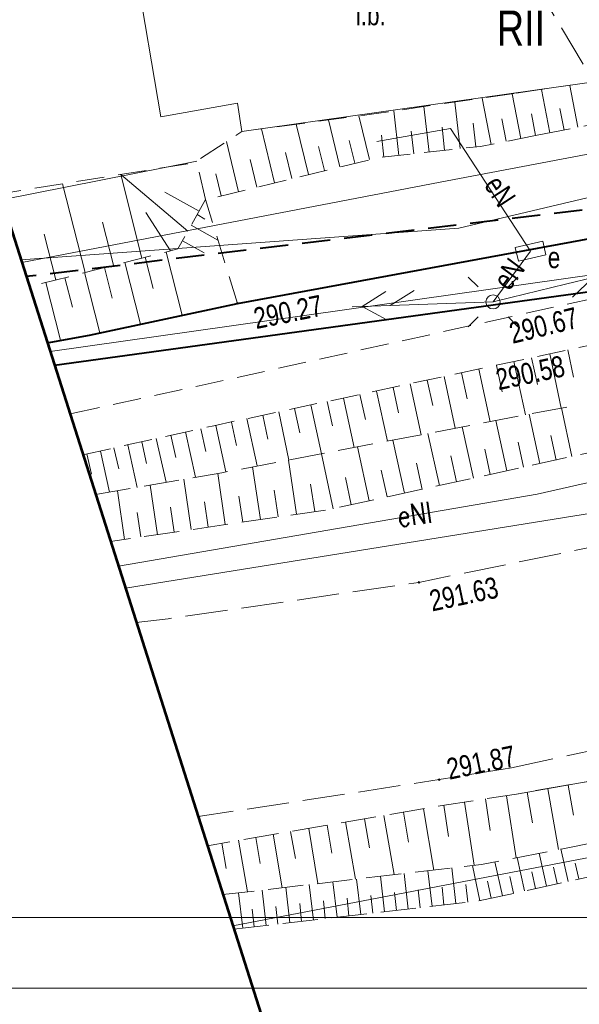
# Model space of a CAD drawing. Header units: metres. Extents: x 7437415 to 7437762, y 5556624 to 5556902.
# Tile 3 of 41: x 7437470 to 7437490, y 5556657 to 5556692. Entities that reach past the tile are written whole.
import ezdxf
from ezdxf.enums import TextEntityAlignment as Align

# ---------------------------------------------------------------- set-up
doc = ezdxf.new("R2010")
doc.units = ezdxf.units.M
doc.header["$MEASUREMENT"] = 0
for name, pattern in [('BUBZ01-500', [1.75, 1.25, -0.5]), ('EGBK02-500', [2, 1.5, -0.5]), ('KTCR02-500', [1.5, 1, -0.5]), ('KTJZ01-500', [2, 1.5, -0.5])]:
    doc.linetypes.add(name, pattern=pattern)
doc.layers.get('0').update_dxf_attribs({"color": 250, "lineweight": 5})
for name, color, linetype, lineweight in [('510-Podpora jednosłupowa symb.-STPOW', 7, 'Continuous', 5), ('_TABELKA', 7, 'Continuous', 9), ('BUBZ01', 250, 'Continuous', 5), ('BUIB02_01', 250, 'Continuous', 5), ('BUIB12_03', 250, 'Continuous', 5), ('EGBD03', 250, 'Continuous', 5), ('EGBK02', 250, 'Continuous', 5), ('inna budowla (powierzchnia)-Atr17', 7, 'Continuous', 5), ('KTCR02', 250, 'Continuous', 5), ('KTJZ01', 250, 'Continuous', 5), ('KTOK01', 250, 'Continuous', 5), ('KTOK05_01', 250, 'Continuous', 5), ('latarnia na słupie lub maszcie (punkt)', 7, 'Continuous', 5), ('MPZP', 250, 'Continuous', 5), ('przewód elektroenergetyczny (linia)', 7, 'Continuous', 5), ('przewód elektroenergetyczny (linia)-Atr1', 7, 'Continuous', 5), ('przewód elektroenergetyczny niskiego napięcia (linia) - symbol', 7, 'Continuous', 5), ('przewód telekomunikacyjny (linia) - symbol', 7, 'Continuous', 5), ('punkt wysokościowy sztuczny', 7, 'Continuous', 5), ('RTPW02', 250, 'Continuous', 5), ('SUPE', 250, 'Continuous', 5), ('SUPE_01', 250, 'Continuous', 5), ('SUPG_01', 250, 'Continuous', 5), ('SUPT_01', 250, 'Continuous', 5), ('SUSM01', 250, 'Continuous', 5), ('SUSM04_01_E', 250, 'Continuous', 5), ('szafa elektroenergetyczna (punkt)', 7, 'Continuous', 5), ('szafa elektroenergetyczna (punkt)-Atr17', 7, 'Continuous', 5), ('Warstwa 1', 250, 'Continuous', 5)]:
    doc.layers.add(name, color=color, linetype=linetype, lineweight=lineweight)
doc.styles.get("Standard").update_dxf_attribs({"font": 'txt.shx', "width": 0.75})
doc.linetypes.add('KTOK01-500', pattern='A,1.75,[13,dgnlstyle-rozp_2015.shx,S=0.002778,R=0,X=0,Y=0],1.75', length=3.5)
doc.linetypes.add('KTOK05_01-500', pattern='A,3.75,[13,dgnlstyle-rozp_2015.shx,S=0.002778,R=0,X=0,Y=0],3.75', length=7.5)

# ---------------------------------------------------------------- blocks, each defined once
blk = doc.blocks.new('PW02')
at = {"layer": 'punkt wysokościowy sztuczny', "linetype": 'Continuous', "lineweight": 13}
h = blk.add_hatch(color=0, dxfattribs=at)
edge = h.paths.add_edge_path()
edge.add_arc((0, 0), 0.45, 0, 360)
blk = doc.blocks.new('PT01')
at = {"color": 0, "linetype": 'Continuous', "lineweight": 13, "ltscale": 10}
for p, q in [((46.5, 0), (37.84, 5)), ((6.5, 0), (0, 0)), ((6.5, 0), (16.5, 0)), ((16.5, 0), (26.5, 0)), ((26.5, 0), (36.5, 0)), ((36.5, 0), (27.84, -5)), ((36.5, 0), (46.5, 0)), ((46.5, 0), (50, 0))]:
    blk.add_line(p, q, dxfattribs=at)
blk = doc.blocks.new('PE04')
at = {"color": 0, "linetype": 'Continuous', "lineweight": 13, "ltscale": 10}
for p, q in [((46.5, 0), (37.84, 5)), ((6.5, 0), (0, 0)), ((6.5, 0), (16.5, 0)), ((16.5, 0), (26.5, 0)), ((26.5, 0), (36.5, 0)), ((36.5, 0), (46.5, 0)), ((46.5, 0), (37.84, -5)), ((46.5, 0), (50, 0))]:
    blk.add_line(p, q, dxfattribs=at)
blk = doc.blocks.new('510')
at = {"layer": '510-Podpora jednosłupowa symb.-STPOW', "color": 0, "linetype": 'Continuous', "lineweight": 13}
blk.add_circle((0, 0), 2.5, dxfattribs=at)
blk = doc.blocks.new('SM011')
at = {"layer": 'latarnia na słupie lub maszcie (punkt)', "color": 0, "linetype": 'Continuous', "lineweight": 13}
for p, q in [((-5.3, 5.31), (-8.83, 8.84)), ((5.31, 5.31), (8.84, 8.84)), ((-5.3, -5.3), (-8.83, -8.83)), ((5.31, -5.3), (8.84, -8.83))]:
    blk.add_line(p, q, dxfattribs=at)
blk = doc.blocks.new('US18')
at = {"color": 0, "linetype": 'Continuous', "lineweight": 13, "ltscale": 10}
for p, q in [((-5, -2.5), (-5, 2.5)), ((-5, 2.5), (5, 2.5)), ((5, -2.5), (5, 2.5)), ((-5, -2.5), (5, -2.5))]:
    blk.add_line(p, q, dxfattribs=at)

msp = doc.modelspace()

# ---------------------------------------------------------------- linework, layer by layer
at = {"layer": '_TABELKA', "color": 7}
for points in [[(7437755.425, 5556804.566), (7437414.651, 5556804.566), (7437414.651, 5556658.066), (7437755.425, 5556658.066)], [(7437752.925, 5556802.066), (7437417.151, 5556802.066), (7437417.151, 5556660.566), (7437752.925, 5556660.566)]]:
    msp.add_lwpolyline(points, close=True, dxfattribs=at)
at = {"layer": 'BUBZ01', "color": 7, "linetype": 'BUBZ01-500', "lineweight": 13, "flags": 128}
for points in [[(7437488.087, 5556688.312), (7437492.41, 5556689.16), (7437501.64, 5556691.15), (7437501.18, 5556692.32), (7437491.75, 5556690.45), (7437487.397, 5556689.817)], [(7437472.48, 5556675.574), (7437476.96, 5556676.35), (7437489.66, 5556678.77)], [(7437490.9, 5556677.26), (7437480.8, 5556675.05), (7437473.01, 5556673.91)], [(7437497.945, 5556666.794), (7437487.41, 5556664.95), (7437484.77, 5556664.54), (7437476.446, 5556663.116)], [(7437498.812, 5556664.903), (7437486.17, 5556662.45), (7437476.999, 5556661.379)], [(7437477.389, 5556660.156), (7437486.06, 5556661.15), (7437499.202, 5556664.052)]]:
    msp.add_lwpolyline(points, dxfattribs=at)
at = {"layer": 'BUBZ01', "color": 7, "linetype": 'Continuous', "lineweight": 13, "flags": 128}
for points in [[(7437488.6, 5556688.41), (7437488.3, 5556689.95)], [(7437489.59, 5556688.61), (7437489.3, 5556690.09)], [(7437486.51, 5556688), (7437486.19, 5556689.64)], [(7437487.57, 5556688.21), (7437487.26, 5556689.8)], [(7437483.24, 5556687.61), (7437483.06, 5556689.19)], [(7437484.31, 5556687.73), (7437484.13, 5556689.34)], [(7437485.41, 5556687.85), (7437485.23, 5556689.5)], [(7437489.1, 5556688.51), (7437488.95, 5556689.27)], [(7437481.15, 5556687.2), (7437480.74, 5556688.87)], [(7437482.2, 5556687.46), (7437481.82, 5556689.01)], [(7437487.05, 5556688.11), (7437486.89, 5556688.91)], [(7437488.09, 5556688.31), (7437487.94, 5556689.09)], [(7437478.83, 5556686.64), (7437478.37, 5556688.55)], [(7437480.03, 5556686.93), (7437479.6, 5556688.72)], [(7437484.86, 5556687.79), (7437484.77, 5556688.61)], [(7437485.97, 5556687.91), (7437485.87, 5556688.75)], [(7437481.68, 5556687.33), (7437481.48, 5556688.14)], [(7437482.71, 5556687.55), (7437482.62, 5556688.33)], [(7437483.77, 5556687.67), (7437483.68, 5556688.47)], [(7437477.55, 5556686.32), (7437477.12, 5556688.1)], [(7437480.6, 5556687.07), (7437480.39, 5556687.93)], [(7437478.2, 5556686.48), (7437477.96, 5556687.47)], [(7437479.44, 5556686.79), (7437479.22, 5556687.71)], [(7437475.75, 5556684.92), (7437473.37, 5556686.93)], [(7437474.12, 5556683.96), (7437473.37, 5556686.93)], [(7437476.94, 5556686.18), (7437476.75, 5556686.95)], [(7437472.11, 5556683.45), (7437471.31, 5556686.6)], [(7437476.15, 5556685.63), (7437474.94, 5556686.31)], [(7437475.14, 5556684.22), (7437474.26, 5556685.58)], [(7437476.08, 5556685.51), (7437476.36, 5556685.35)], [(7437473.12, 5556683.71), (7437472.73, 5556685.24)], [(7437475.87, 5556685.13), (7437476.82, 5556684.6)], [(7437471.07, 5556683.19), (7437470.66, 5556684.81)], [(7437475.56, 5556684.58), (7437476.33, 5556684.15)], [(7437474.24, 5556684), (7437474.52, 5556682.89)], [(7437474.98, 5556684.18), (7437475.55, 5556681.94)], [(7437472.8, 5556683.63), (7437473.07, 5556682.55)], [(7437473.52, 5556683.81), (7437474.07, 5556681.62)], [(7437471.39, 5556683.27), (7437471.66, 5556682.22)], [(7437472.09, 5556683.45), (7437472.63, 5556681.31)], [(7437470.71, 5556683.1), (7437471.24, 5556681.05)], [(7437488.59, 5556680.57), (7437489, 5556678.64)], [(7437489.23, 5556680.71), (7437489.44, 5556679.74)], [(7437486.7, 5556680.16), (7437486.9, 5556679.22)], [(7437487.32, 5556680.3), (7437487.73, 5556678.4)], [(7437487.95, 5556680.43), (7437488.16, 5556679.48)], [(7437484.85, 5556679.77), (7437485.24, 5556677.93)], [(7437485.46, 5556679.9), (7437485.66, 5556678.97)], [(7437486.08, 5556680.03), (7437486.48, 5556678.16)], [(7437483.64, 5556679.51), (7437484.03, 5556677.7)], [(7437484.24, 5556679.64), (7437484.44, 5556678.73)], [(7437481.86, 5556679.13), (7437482.05, 5556678.24)], [(7437482.45, 5556679.25), (7437482.83, 5556677.47)], [(7437483.04, 5556679.38), (7437483.23, 5556678.48)], [(7437480.12, 5556678.76), (7437480.49, 5556677.02)], [(7437480.69, 5556678.88), (7437480.88, 5556678.01)], [(7437481.27, 5556679), (7437481.65, 5556677.24)], [(7437478.41, 5556678.39), (7437478.59, 5556677.54)], [(7437478.98, 5556678.51), (7437479.34, 5556676.8)], [(7437479.54, 5556678.63), (7437479.73, 5556677.77)], [(7437488.24, 5556676.68), (7437487.86, 5556678.43)], [(7437489.38, 5556676.93), (7437489.01, 5556678.65)], [(7437476.75, 5556678.03), (7437477.1, 5556676.38)], [(7437477.3, 5556678.15), (7437477.48, 5556677.32)], [(7437477.85, 5556678.27), (7437478.21, 5556676.59)], [(7437487.07, 5556676.42), (7437486.68, 5556678.2)], [(7437475.15, 5556677.68), (7437475.33, 5556676.89)], [(7437475.67, 5556677.8), (7437476.03, 5556676.19)], [(7437476.21, 5556677.91), (7437476.39, 5556677.1)], [(7437484.68, 5556675.9), (7437484.27, 5556677.74)], [(7437485.89, 5556676.16), (7437485.49, 5556677.98)], [(7437488.82, 5556676.8), (7437488.63, 5556677.67)], [(7437473.62, 5556677.34), (7437473.96, 5556675.83)], [(7437474.12, 5556677.45), (7437474.29, 5556676.68)], [(7437474.63, 5556677.56), (7437474.98, 5556676.01)], [(7437483.44, 5556675.63), (7437483.03, 5556677.51)], [(7437487.66, 5556676.55), (7437487.47, 5556677.43)], [(7437472.17, 5556677.02), (7437472.33, 5556676.3)], [(7437472.65, 5556677.12), (7437472.97, 5556675.66)], [(7437473.13, 5556677.23), (7437473.3, 5556676.49)], [(7437480.91, 5556675.07), (7437480.49, 5556677.02)], [(7437482.19, 5556675.35), (7437481.77, 5556677.27)], [(7437485.28, 5556676.03), (7437485.08, 5556676.95)], [(7437486.48, 5556676.29), (7437486.29, 5556677.19)], [(7437479.61, 5556674.88), (7437479.32, 5556676.8)], [(7437484.06, 5556675.76), (7437483.86, 5556676.69)], [(7437477.08, 5556674.51), (7437476.82, 5556676.32)], [(7437478.33, 5556674.69), (7437478.05, 5556676.56)], [(7437482.82, 5556675.49), (7437482.61, 5556676.44)], [(7437474.68, 5556674.15), (7437474.42, 5556675.91)], [(7437475.87, 5556674.33), (7437475.61, 5556676.12)], [(7437480.26, 5556674.97), (7437480.11, 5556675.95)], [(7437481.55, 5556675.21), (7437481.34, 5556676.18)], [(7437473.51, 5556673.98), (7437473.26, 5556675.71)], [(7437478.96, 5556674.78), (7437478.82, 5556675.73)], [(7437476.47, 5556674.42), (7437476.34, 5556675.32)], [(7437477.7, 5556674.6), (7437477.56, 5556675.52)], [(7437474.09, 5556674.07), (7437473.96, 5556674.94)], [(7437475.27, 5556674.24), (7437475.14, 5556675.13)], [(7437488.52, 5556665.14), (7437488.9, 5556662.98)], [(7437489.24, 5556665.27), (7437489.43, 5556664.2)], [(7437486.31, 5556664.78), (7437486.48, 5556663.66)], [(7437487.06, 5556664.89), (7437487.4, 5556662.69)], [(7437487.79, 5556665.02), (7437487.98, 5556663.93)], [(7437484.11, 5556664.43), (7437484.48, 5556662.25)], [(7437484.83, 5556664.55), (7437485, 5556663.44)], [(7437485.57, 5556664.66), (7437485.91, 5556662.42)], [(7437482.02, 5556664.07), (7437482.2, 5556663.04)], [(7437482.71, 5556664.19), (7437483.07, 5556662.09)], [(7437483.4, 5556664.31), (7437483.58, 5556663.24)], [(7437480.04, 5556663.73), (7437480.37, 5556661.77)], [(7437480.69, 5556663.84), (7437480.86, 5556662.85)], [(7437481.35, 5556663.96), (7437481.7, 5556661.93)], [(7437478.16, 5556663.41), (7437478.32, 5556662.48)], [(7437478.78, 5556663.52), (7437479.1, 5556661.62)], [(7437479.4, 5556663.62), (7437479.57, 5556662.66)], [(7437476.96, 5556663.21), (7437477.11, 5556662.31)], [(7437477.55, 5556663.31), (7437477.87, 5556661.48)], [(7437489.24, 5556661.85), (7437488.99, 5556663)], [(7437487.7, 5556661.51), (7437487.44, 5556662.7)], [(7437488.48, 5556661.68), (7437488.22, 5556662.85)], [(7437485.26, 5556661.06), (7437485.12, 5556662.33)], [(7437486.11, 5556661.16), (7437485.85, 5556662.41)], [(7437486.91, 5556661.34), (7437486.64, 5556662.54)], [(7437488.86, 5556661.77), (7437488.73, 5556662.35)], [(7437489.62, 5556661.94), (7437489.49, 5556662.5)], [(7437481.89, 5556660.67), (7437481.74, 5556661.93)], [(7437482.73, 5556660.77), (7437482.59, 5556662.03)], [(7437483.57, 5556660.87), (7437483.43, 5556662.13)], [(7437484.42, 5556660.96), (7437484.27, 5556662.23)], [(7437487.31, 5556661.43), (7437487.18, 5556662.02)], [(7437488.09, 5556661.6), (7437487.96, 5556662.19)], [(7437479.37, 5556660.38), (7437479.23, 5556661.64)], [(7437480.21, 5556660.48), (7437480.06, 5556661.74)], [(7437481.05, 5556660.58), (7437480.9, 5556661.84)], [(7437484.84, 5556661.01), (7437484.77, 5556661.64)], [(7437485.69, 5556661.11), (7437485.61, 5556661.74)], [(7437486.51, 5556661.25), (7437486.38, 5556661.86)], [(7437477.7, 5556660.19), (7437477.55, 5556661.44)], [(7437478.53, 5556660.29), (7437478.39, 5556661.54)], [(7437481.47, 5556660.62), (7437481.4, 5556661.25)], [(7437482.31, 5556660.72), (7437482.24, 5556661.35)], [(7437483.15, 5556660.82), (7437483.08, 5556661.45)], [(7437484, 5556660.91), (7437483.92, 5556661.55)], [(7437478.95, 5556660.33), (7437478.88, 5556660.96)], [(7437479.79, 5556660.43), (7437479.72, 5556661.06)], [(7437480.63, 5556660.53), (7437480.56, 5556661.16)], [(7437478.11, 5556660.24), (7437478.04, 5556660.87)]]:
    msp.add_lwpolyline(points, dxfattribs=at)
at = {"layer": 'BUIB02_01', "color": 7, "linetype": 'Continuous', "lineweight": 13}
msp.add_line((7437476.07, 5556687.41), (7437469.205, 5556686.045), dxfattribs=at)
at = {"layer": 'BUIB02_01', "color": 212, "linetype": 'Continuous', "lineweight": 40, "flags": 128}
msp.add_lwpolyline([(7437471.018, 5556680.168), (7437490.105, 5556682.798), (7437506.941, 5556685.963), (7437514.516, 5556687.29), (7437530.92, 5556693.586), (7437543.72, 5556699.172), (7437579.76, 5556716.205), (7437631.582, 5556743.722), (7437615.039, 5556772.576)], dxfattribs=at)
at = {"layer": 'BUIB12_03', "color": 7, "linetype": 'Continuous', "lineweight": 13, "flags": 128}
msp.add_lwpolyline([(7437473.91, 5556694.22), (7437474.79, 5556688.98), (7437477.51, 5556689.46), (7437477.67, 5556688.46), (7437491.75, 5556690.45), (7437490.87, 5556696.69), (7437473.91, 5556694.22)], close=True, dxfattribs=at)
at = {"layer": 'EGBD03', "color": 96, "linetype": 'Continuous', "lineweight": 13}
for p, q in [((7437490.335, 5556683.406), (7437470.864, 5556680.65)), ((7437499.024, 5556664.441), (7437477.352, 5556660.27))]:
    msp.add_line(p, q, dxfattribs=at)
at = {"layer": 'EGBK02', "color": 96, "linetype": 'EGBK02-500', "lineweight": 13, "flags": 128}
msp.add_lwpolyline([(7437493.866, 5556683.974), (7437482.458, 5556703.133)], dxfattribs=at)
at = {"layer": 'KTCR02', "color": 7, "linetype": 'KTCR02-500', "lineweight": 13}
for p, q in [((7437476.38, 5556686.04), (7437476.07, 5556687.41)), ((7437477.51, 5556682.36), (7437476.38, 5556686.04))]:
    msp.add_line(p, q, dxfattribs=at)
at = {"layer": 'KTCR02', "color": 7, "linetype": 'KTCR02-500', "lineweight": 13, "flags": 128}
for points in [[(7437468.84, 5556686.21), (7437475.98, 5556687.35), (7437477.67, 5556688.46), (7437482.19, 5556689.06), (7437487.397, 5556689.817)], [(7437488.087, 5556688.312), (7437486.14, 5556687.93), (7437482.5, 5556687.53), (7437476.38, 5556686.04)], [(7437476.38, 5556686.04), (7437475.4, 5556684.29), (7437470.131, 5556682.952)], [(7437490.19, 5556682.55), (7437476.15, 5556679.43), (7437471.569, 5556678.437)], [(7437472.031, 5556676.985), (7437476.68, 5556678.02), (7437490.09, 5556680.89)]]:
    msp.add_lwpolyline(points, dxfattribs=at)
at = {"layer": 'KTJZ01', "color": 7, "linetype": 'KTJZ01-500', "lineweight": 13, "flags": 128}
for points in [[(7437487.24, 5556665.88), (7437500.01, 5556668.65), (7437509.93, 5556671.34), (7437514.81, 5556672.66), (7437528.54, 5556677.57), (7437546.18, 5556685.08), (7437562.31, 5556693.39), (7437575.78, 5556700.17), (7437584.6, 5556705.2), (7437599.33, 5556712.79), (7437607.41, 5556717.03), (7437624.22, 5556725.75), (7437636.91, 5556731.79), (7437639.91, 5556733.3), (7437648.13, 5556737.1), (7437664.08, 5556744.94), (7437674.41, 5556750.47), (7437695.47, 5556762.01), (7437726.23, 5556778.98), (7437745.592, 5556790.579), (7437740.524, 5556799.89), (7437726.071, 5556794.065), (7437721.424, 5556793.261), (7437718.653, 5556793.684), (7437716.454, 5556794.853), (7437714.78, 5556796.65), (7437713.44, 5556798.18), (7437704.05, 5556814.76), (7437696.46, 5556806.77), (7437698.53, 5556806.84), (7437700.74, 5556806.26), (7437702.79, 5556804.94), (7437704.06, 5556803.16), (7437709.44, 5556793.77), (7437711.44, 5556790.12), (7437712.13, 5556787.63), (7437712.21, 5556785.35), (7437711.59, 5556783.66), (7437709.87, 5556781.76), (7437701.28, 5556777.09), (7437699.42, 5556776.48), (7437697.78, 5556776.19), (7437695.76, 5556776.41), (7437693.65, 5556777.51), (7437692.09, 5556778.89), (7437690.49, 5556781.22), (7437685.25, 5556778.28), (7437686.1, 5556775.03), (7437686.085, 5556773.72), (7437685.81, 5556772.51), (7437685.3, 5556771.32), (7437684.475, 5556769.98), (7437683.43, 5556768.68), (7437682.12, 5556767.23), (7437680.52, 5556765.9), (7437679.609, 5556765.424), (7437667.4, 5556758.73), (7437656.58, 5556752.94), (7437646.03, 5556747.24), (7437635.04, 5556741.31), (7437625.46, 5556735.97), (7437617.31, 5556731.03), (7437610.73, 5556727.32), (7437599.83, 5556721.28), (7437592.56, 5556717.41), (7437581.48, 5556711.39), (7437572.19, 5556706.38), (7437570.63, 5556705.57), (7437559.43, 5556699.57), (7437555.27, 5556697.37), (7437547.58, 5556693.6), (7437542.1, 5556690.99), (7437536.78, 5556688.64), (7437527.13, 5556684.56), (7437524.75, 5556685.69), (7437522.99, 5556687.15), (7437521.44, 5556689.45), (7437520.46, 5556691.39), (7437515.43, 5556689.51), (7437516.09, 5556686.202), (7437515.98, 5556684.5), (7437514.73, 5556681.38), (7437513.55, 5556680.28), (7437512.1, 5556679.32), (7437507.87, 5556678.13), (7437498.81, 5556675.82), (7437492.9, 5556674.29)], [(7437492.9, 5556674.29), (7437483.95, 5556672.46), (7437475.05, 5556671.17), (7437473.923, 5556671.041)], [(7437487.24, 5556665.88), (7437484.67, 5556665.46), (7437476.118, 5556664.147)]]:
    msp.add_lwpolyline(points, dxfattribs=at)
at = {"layer": 'KTOK01', "color": 7, "linetype": 'KTOK01-500', "lineweight": 13}
msp.add_line((7437497.967, 5556666.813), (7437487.41, 5556664.95), dxfattribs=at)
at = {"layer": 'KTOK01', "color": 7, "linetype": 'KTOK01-500', "lineweight": 13, "flags": 128}
msp.add_lwpolyline([(7437506.73, 5556678.47), (7437490.14, 5556674.93), (7437473.536, 5556672.257)], dxfattribs=at)
at = {"layer": 'KTOK05_01', "color": 7, "linetype": 'KTOK05_01-500', "lineweight": 40, "flags": 128}
msp.add_lwpolyline([(7437470.765, 5556680.962), (7437472.26, 5556681.23), (7437477.51, 5556682.36), (7437492.58, 5556685.14), (7437495.66, 5556685.59), (7437503.37, 5556687.26), (7437498.93, 5556698.16)], dxfattribs=at)
at = {"layer": 'MPZP', "color": 212, "linetype": 'KTCR02-500', "lineweight": 40, "flags": 128}
msp.add_lwpolyline([(7437497.375, 5556710.955), (7437506.891, 5556692.994), (7437504.828, 5556688.703), (7437494.07, 5556686.185), (7437470.017, 5556683.31)], dxfattribs=at)
at = {"layer": 'przewód elektroenergetyczny (linia)', "color": 1, "linetype": 'Continuous', "lineweight": 13, "flags": 128}
msp.add_lwpolyline([(7437487.91, 5556684.21), (7437485.07, 5556688.56), (7437482.46, 5556688.1)], dxfattribs=at)
at = {"layer": 'SUPE', "color": 1, "linetype": 'Continuous', "lineweight": 13, "flags": 128}
msp.add_lwpolyline([(7437487.91, 5556684.21), (7437486.58, 5556682.41)], dxfattribs=at)
at = {"layer": 'SUPE_01', "color": 1, "linetype": 'Continuous', "lineweight": 13, "flags": 128}
msp.add_lwpolyline([(7437513.451, 5556689.173), (7437513.987, 5556685.841), (7437512.818, 5556682.675), (7437510.206, 5556680.962), (7437500.974, 5556678.503), (7437488.15, 5556675.589), (7437473.288, 5556673.036)], dxfattribs=at)
at = {"layer": 'SUPG_01', "color": 52, "linetype": 'Continuous', "lineweight": 13, "flags": 128}
msp.add_lwpolyline([(7437469.859, 5556683.807), (7437484.7, 5556686.66), (7437502.11, 5556689.96), (7437505.33, 5556697.53)], dxfattribs=at)
at = {"layer": 'SUPT_01', "color": 30, "linetype": 'Continuous', "lineweight": 13}
msp.add_line((7437485.362, 5556685.024), (7437469.828, 5556683.905), dxfattribs=at)
at = {"layer": 'SUPT_01', "color": 30, "linetype": 'Continuous', "lineweight": 13, "flags": 128}
msp.add_lwpolyline([(7437624.834, 5556744.449), (7437603.973, 5556732.899), (7437579.114, 5556719.1), (7437574.314, 5556716.425), (7437544.39, 5556702.175), (7437531.441, 5556696.093), (7437491.469, 5556686.466), (7437485.362, 5556685.024)], dxfattribs=at)
at = {"layer": 'Warstwa 1', "color": 207, "linetype": 'Continuous', "lineweight": 53, "true_color": 0x6e1e6e, "flags": 128}
msp.add_lwpolyline([(7437466.384, 5556694.725), (7437479.253, 5556654.299), (7437507.556, 5556623.548), (7437507.556, 5556623.548), (7437761.553, 5556761.255), (7437724.258, 5556829.774), (7437466.384, 5556694.725)], close=True, dxfattribs=at)

# ---------------------------------------------------------------- block references
at = {"layer": 'przewód elektroenergetyczny niskiego napięcia (linia) - symbol', "color": 1, "linetype": 'Continuous', "lineweight": 13, "xscale": 0.1, "yscale": 0.1, "zscale": 0.1}
for rotation in [13.705, 181.974]:
    msp.add_blockref('PE04', (7437486.58, 5556682.41), dxfattribs=dict(at, rotation=rotation))
at = {"layer": 'przewód telekomunikacyjny (linia) - symbol', "color": 30, "linetype": 'Continuous', "lineweight": 13, "xscale": 0.1, "yscale": 0.1, "zscale": 0.1}
for rotation in [13.705, 181.974]:
    msp.add_blockref('PT01', (7437486.58, 5556682.41), dxfattribs=dict(at, rotation=rotation))
at = {"layer": 'RTPW02', "color": 7, "linetype": 'Continuous', "lineweight": 13, "xscale": 0.1, "yscale": 0.1, "zscale": 0.1}
for p in [(7437477.51, 5556682.36), (7437483.95, 5556672.46), (7437484.67, 5556665.46)]:
    msp.add_blockref('PW02', p, dxfattribs=at)
at = {"layer": 'SUSM01', "color": 7, "linetype": 'Continuous', "lineweight": 13, "xscale": 0.1, "yscale": 0.1, "zscale": 0.1}
msp.add_blockref('SM011', (7437486.58, 5556682.41), dxfattribs=at)
at = {"layer": 'SUSM04_01_E', "color": 7, "linetype": 'Continuous', "lineweight": 13, "xscale": 0.1, "yscale": 0.1, "zscale": 0.1}
msp.add_blockref('510', (7437486.58, 5556682.41), dxfattribs=at)
at = {"layer": 'szafa elektroenergetyczna (punkt)', "color": 7, "linetype": 'Continuous', "lineweight": 13, "xscale": 0.1, "yscale": 0.1, "zscale": 0.1, "rotation": 12.961}
msp.add_blockref('US18', (7437487.91, 5556684.21), dxfattribs=at)

# ---------------------------------------------------------------- texts
at = {"layer": 'EGBK02', "color": 96, "linetype": 'Continuous', "lineweight": 30, "insert": (7437486.716, 5556692.748), "char_height": 1.25, "attachment_point": 1, "line_spacing_factor": 0.6}
msp.add_mtext('\\FWORKING_1250;\\H1x;\\W0.8;RII', dxfattribs=at)
at = {"layer": 'inna budowla (powierzchnia)-Atr17', "color": 7, "insert": (7437481.707, 5556692.217), "char_height": 0.75, "attachment_point": 7, "line_spacing_factor": 0.6}
msp.add_mtext('\\FWORKING_1250;\\H1x;\\W0.8;i.b.', dxfattribs=at)
at = {"layer": 'przewód elektroenergetyczny (linia)-Atr1', "color": 1, "insert": (7437486.546, 5556686.765), "char_height": 0.75, "attachment_point": 4, "rotation": 303.139, "line_spacing_factor": 0.6}
msp.add_mtext('\\FWORKING_1250;\\H1x;\\W0.8;eN', dxfattribs=at)
at = {"layer": 'RTPW02', "color": 7, "linetype": 'Continuous', "lineweight": 13, "char_height": 0.75, "line_spacing_factor": 0.6}
for s, insert, attachment_point, rotation in [('\\FWORKING_1250;\\H1x;\\W0.8;290.27', (7437478.03, 5556682.18), 1, 11.506), ('\\FWORKING_1250;\\H1x;\\W0.8;290.67', (7437487.092, 5556681.65), 1, 13.7884), ('\\FWORKING_1250;\\H1x;\\W0.8;290.58', (7437486.622, 5556680.01), 1, 12.012), ('\\FWORKING_1250;\\H1x;\\W0.8;291.63', (7437484.422, 5556671.415), 7, 11.917), ('\\FWORKING_1250;\\H1x;\\W0.8;291.87', (7437485.03, 5556665.445), 7, 11.611)]:
    msp.add_mtext(s, dxfattribs=dict(at, insert=insert, attachment_point=attachment_point, rotation=rotation))
at = {"layer": 'SUPE', "color": 1, "linetype": 'Continuous', "lineweight": 13, "insert": (7437487.151, 5556682.761), "char_height": 0.75, "attachment_point": 7, "rotation": 53.539, "line_spacing_factor": 0.6}
msp.add_mtext('\\FWORKING_1250;\\H1x;\\W0.8;eN', dxfattribs=at)
at = {"layer": 'SUPE_01', "color": 1, "linetype": 'Continuous', "lineweight": 13, "width": 0.8}
msp.add_text('eNI', height=0.75, rotation=8.0678, dxfattribs=at).set_placement((7437483.791, 5556674.877), align=Align.MIDDLE_CENTER)
at = {"layer": 'szafa elektroenergetyczna (punkt)-Atr17', "color": 7, "insert": (7437488.52, 5556683.6), "char_height": 0.75, "attachment_point": 7, "line_spacing_factor": 0.6}
msp.add_mtext('\\FWORKING_1250;\\H1x;\\W0.8;e', dxfattribs=at)

doc.saveas('drawing.dxf')
